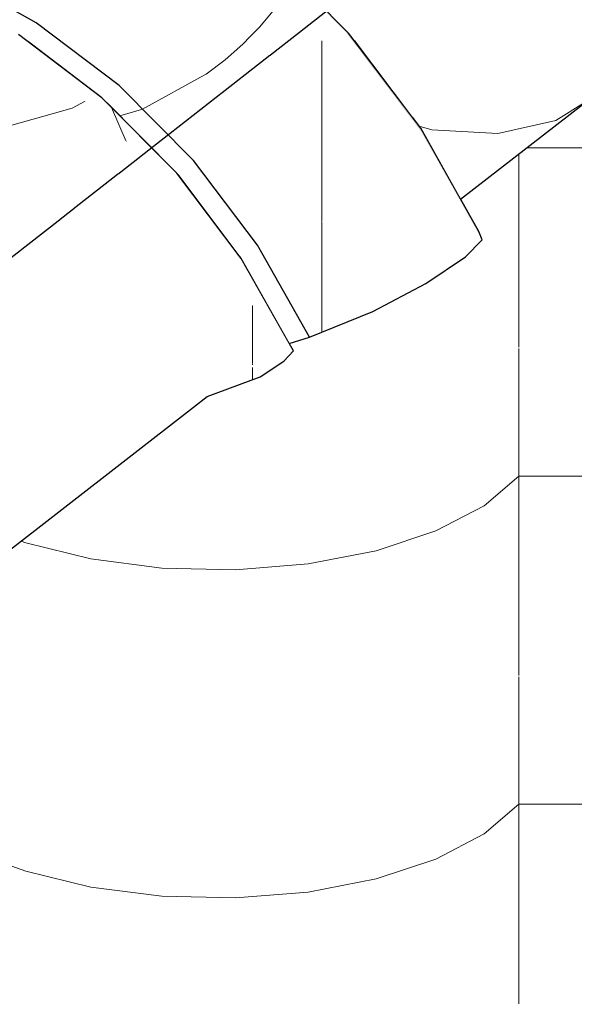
# Model space of a CAD drawing. Header units: millimetres. Extents: x -36478 to 31050, y -14815 to 11827.
# Tile 173 of 256: x -16828 to -16721, y 8788 to 8977. Entities that reach past the tile are written whole.
import ezdxf

# ---------------------------------------------------------------- set-up
doc = ezdxf.new("R2010")
doc.units = ezdxf.units.MM
doc.header["$MEASUREMENT"] = 0
doc.linetypes.add('Wipeout_Contour', pattern=[1000, 0, -1000])
for name, color, linetype in [('Nové_Konstrukce - krov', 7, 'Continuous'), ('Nové_Konstrukce - střechy a skořepiny', 7, 'Continuous'), ('Nové_Výplně - Povrchové', 7, 'Continuous')]:
    doc.layers.add(name, color=color, linetype=linetype)

# ---------------------------------------------------------------- blocks, each defined once
blk = doc.blocks.new('*X13')
at = {"layer": 'Nové_Výplně - Povrchové', "color": 21, "linetype": 'Continuous', "lineweight": 20, "true_color": 0xffaaaa}
for p, q in [((-16731.72, 8976.77), (-16731.72, 8913.89)), ((-16738.39, 8946.54), (-16731.72, 8952.23)), ((-16707.71, 8952.23), (-16731.72, 8952.23)), ((-16747.7, 8941.68), (-16738.39, 8946.54)), ((-16759.18, 8937.89), (-16747.7, 8941.68)), ((-16820.62, 8937.94), (-16814.05, 8936.3)), ((-16772.24, 8935.36), (-16759.18, 8937.89)), ((-16814.05, 8936.3), (-16800.39, 8934.55)), ((-16800.39, 8934.55), (-16786.21, 8934.23)), ((-16786.21, 8934.23), (-16772.24, 8935.36)), ((-16731.72, 8913.66), (-16731.72, 8850.78)), ((-16738.39, 8883.44), (-16731.72, 8889.13)), ((-16707.71, 8889.13), (-16731.72, 8889.13)), ((-16747.7, 8878.57), (-16738.39, 8883.44)), ((-16830.12, 8877.55), (-16826.5, 8876.3)), ((-16759.18, 8874.78), (-16747.7, 8878.57)), ((-16826.5, 8876.3), (-16814.05, 8873.2)), ((-16814.05, 8873.2), (-16800.39, 8871.44)), ((-16772.24, 8872.25), (-16759.18, 8874.78)), ((-16800.39, 8871.44), (-16786.21, 8871.12)), ((-16786.21, 8871.12), (-16772.24, 8872.25)), ((-16731.72, 8850.56), (-16731.72, 8787.68)), ((-16738.39, 8820.34), (-16731.72, 8826.03)), ((-16707.71, 8826.03), (-16731.72, 8826.03)), ((-16747.7, 8815.47), (-16738.39, 8820.34)), ((-16759.18, 8811.68), (-16747.7, 8815.47)), ((-16830.12, 8814.45), (-16826.5, 8813.19)), ((-16826.5, 8813.19), (-16814.05, 8810.09)), ((-16772.24, 8809.15), (-16759.18, 8811.68)), ((-16814.05, 8810.09), (-16800.39, 8808.34)), ((-16786.21, 8808.02), (-16772.24, 8809.15)), ((-16800.39, 8808.34), (-16786.21, 8808.02))]:
    blk.add_line(p, q, dxfattribs=at)
blk = doc.blocks.new('výplň_6_1', base_point=(0, 0))
at = {"layer": 'Nové_Výplně - Povrchové', "color": 21, "linetype": 'Continuous', "lineweight": 20, "true_color": 0xffaaaa}
blk.add_blockref('*X13', (0, 0), dxfattribs=at)
blk = doc.blocks.new('*X3113')
at = {"layer": 'Nové_Výplně - Povrchové', "color": 21, "linetype": 'Continuous', "lineweight": 20, "true_color": 0xffaaaa}
for p, q in [((-16721.6, 9005.35), (-16721.6, 8981.94)), ((-16735.3, 8994.69), (-16721.6, 8994.69)), ((-16716.8, 8985.67), (-16721.6, 8994.69))]:
    blk.add_line(p, q, dxfattribs=at)
blk = doc.blocks.new('výplň_1556_1', base_point=(0, 0))
at = {"color": 254, "linetype": 'Wipeout_Contour', "lineweight": 0, "ltscale": 75891.536103}
blk.add_wipeout([(-16636.11, 9071.84), (-16763.36, 8972.86), (-16752.21, 8958.13), (-16624.96, 9057.11)], dxfattribs=at).dxf.layer = 'Nové_Výplně - Povrchové'
at = {"layer": 'Nové_Výplně - Povrchové', "color": 21, "linetype": 'Continuous', "lineweight": 20, "true_color": 0xffaaaa}
blk.add_blockref('*X3113', (0, 0), dxfattribs=at)
blk = doc.blocks.new('*X3115')
at = {"layer": 'Nové_Výplně - Povrchové', "color": 21, "linetype": 'Continuous', "lineweight": 20, "true_color": 0xffaaaa}
for p, q in [((-16674.21, 9018.8), (-16666.67, 9001.68)), ((-16705.9, 8982.16), (-16705.6, 8994.38)), ((-16705.49, 8994.47), (-16697.95, 8977.35)), ((-16684.59, 8994.69), (-16705.21, 8994.69)), ((-16675.66, 8994.69), (-16684.59, 8994.69)), ((-16709.32, 8971.44), (-16705.9, 8982.16)), ((-16714.77, 8964.27), (-16709.32, 8971.44)), ((-16724.64, 8957.52), (-16718.76, 8961.17)), ((-16735.76, 8955.02), (-16724.64, 8957.52)), ((-16750.9, 8956.41), (-16748.47, 8955.72)), ((-16748.47, 8955.72), (-16735.76, 8955.02))]:
    blk.add_line(p, q, dxfattribs=at)
blk = doc.blocks.new('výplň_1557_1', base_point=(0, 0))
at = {"color": 254, "linetype": 'Wipeout_Contour', "lineweight": 0, "ltscale": 94820.68904}
blk.add_wipeout([(-16624.96, 9057.11), (-16752.21, 8958.13), (-16750.6, 8956.01), (-16742.92, 8942.37), (-16615.96, 9041.12)], dxfattribs=at).dxf.layer = 'Nové_Výplně - Povrchové'
at = {"layer": 'Nové_Výplně - Povrchové', "color": 21, "linetype": 'Continuous', "lineweight": 20, "true_color": 0xffaaaa}
blk.add_blockref('*X3115', (0, 0), dxfattribs=at)
blk = doc.blocks.new('*X3123')
at = {"layer": 'Nové_Výplně - Povrchové', "color": 21, "linetype": 'Continuous', "lineweight": 20, "true_color": 0xffaaaa}
for p, q in [((-16721.6, 9028.46), (-16721.6, 9005.35)), ((-16765.02, 8994.69), (-16745.61, 8994.69)), ((-16745.61, 8994.69), (-16735.3, 8994.69)), ((-16769.63, 8991.1), (-16769.63, 8979.51)), ((-16772.2, 8989.11), (-16773.58, 8986.48)), ((-16773.58, 8986.48), (-16774.73, 8984.63))]:
    blk.add_line(p, q, dxfattribs=at)
blk = doc.blocks.new('výplň_1561_1', base_point=(0, 0))
at = {"color": 254, "linetype": 'Wipeout_Contour', "lineweight": 0, "ltscale": 94975.058365}
blk.add_wipeout([(-16649.08, 9084.86), (-16776.14, 8986.04), (-16764.45, 8974.3), (-16763.36, 8972.86), (-16636.11, 9071.84)], dxfattribs=at).dxf.layer = 'Nové_Výplně - Povrchové'
at = {"layer": 'Nové_Výplně - Povrchové', "color": 21, "linetype": 'Continuous', "lineweight": 20, "true_color": 0xffaaaa}
blk.add_blockref('*X3123', (0, 0), dxfattribs=at)
blk = doc.blocks.new('výplň_1592_1', base_point=(0, 0))
at = {"color": 254, "linetype": 'Wipeout_Contour', "lineweight": 0, "ltscale": 95030.235559}
blk.add_wipeout([(-16781.95, 8933.53), (-16785.46, 8931.49), (-16785.09, 8930.99), (-16775.88, 8914.64), (-16772, 8915.87)], dxfattribs=at).dxf.layer = 'Nové_Výplně - Povrchové'
blk = doc.blocks.new('*X3187')
at = {"layer": 'Nové_Výplně - Povrchové', "linetype": 'Continuous', "lineweight": 20, "true_color": 0xffaaaa}
blk.add_hatch(color=21, dxfattribs=at).paths.add_polyline_path([(-16738.77, 8934.56), (-16739.43, 8936.17), (-16750.6, 8956.01), (-16750.46, 8955.32)])
blk = doc.blocks.new('výplň_1593_1', base_point=(0, 0))
at = {"color": 254, "linetype": 'Wipeout_Contour', "lineweight": 0, "ltscale": 75937.974352}
blk.add_wipeout([(-16738.77, 8934.56), (-16739.43, 8936.17), (-16750.6, 8956.01), (-16750.46, 8955.32)], dxfattribs=at).dxf.layer = 'Nové_Výplně - Povrchové'
at = {"layer": 'Nové_Výplně - Povrchové', "color": 21, "linetype": 'Continuous', "lineweight": 20, "true_color": 0xffaaaa}
blk.add_blockref('*X3187', (0, 0), dxfattribs=at)
blk = doc.blocks.new('výplň_1594_1', base_point=(0, 0))
at = {"color": 254, "linetype": 'Wipeout_Contour', "lineweight": 0, "ltscale": 75950.33796}
blk.add_wipeout([(-16749.61, 8926.17), (-16742.01, 8931.28), (-16753.89, 8952.37), (-16761.29, 8946.92)], dxfattribs=at).dxf.layer = 'Nové_Výplně - Povrchové'
blk = doc.blocks.new('výplň_1595_1', base_point=(0, 0))
at = {"color": 254, "linetype": 'Wipeout_Contour', "lineweight": 0, "ltscale": 75939.158299}
blk.add_wipeout([(-16742.01, 8931.28), (-16738.77, 8934.56), (-16750.46, 8955.32), (-16753.89, 8952.37)], dxfattribs=at).dxf.layer = 'Nové_Výplně - Povrchové'
blk = doc.blocks.new('*X3193')
at = {"layer": 'Nové_Výplně - Povrchové', "color": 21, "linetype": 'Continuous', "lineweight": 20, "true_color": 0xffaaaa}
blk.add_line((-16769.63, 8938.2), (-16769.63, 8916.82), dxfattribs=at)
blk = doc.blocks.new('výplň_1596_1', base_point=(0, 0))
at = {"color": 254, "linetype": 'Wipeout_Contour', "lineweight": 0, "ltscale": 75997.262665}
blk.add_wipeout([(-16781.95, 8933.53), (-16772, 8915.87), (-16759.82, 8920.77), (-16770.88, 8940.41)], dxfattribs=at).dxf.layer = 'Nové_Výplně - Povrchové'
at = {"layer": 'Nové_Výplně - Povrchové', "color": 21, "linetype": 'Continuous', "lineweight": 20, "true_color": 0xffaaaa}
blk.add_blockref('*X3193', (0, 0), dxfattribs=at)
blk = doc.blocks.new('*X3195')
at = {"layer": 'Nové_Výplně - Povrchové', "color": 21, "linetype": 'Continuous', "lineweight": 20, "true_color": 0xffaaaa}
blk.add_line((-16769.63, 8941.26), (-16769.63, 8938.2), dxfattribs=at)
blk = doc.blocks.new('výplň_1597_1', base_point=(0, 0))
at = {"color": 254, "linetype": 'Wipeout_Contour', "lineweight": 0, "ltscale": 75970.44159}
blk.add_wipeout([(-16759.82, 8920.77), (-16749.61, 8926.17), (-16761.29, 8946.92), (-16770.88, 8940.41)], dxfattribs=at).dxf.layer = 'Nové_Výplně - Povrchové'
at = {"layer": 'Nové_Výplně - Povrchové', "color": 21, "linetype": 'Continuous', "lineweight": 20, "true_color": 0xffaaaa}
blk.add_blockref('*X3195', (0, 0), dxfattribs=at)
blk = doc.blocks.new('*X3197')
at = {"layer": 'Nové_Výplně - Povrchové', "linetype": 'Continuous', "lineweight": 20, "true_color": 0xffaaaa}
blk.add_hatch(color=21, dxfattribs=at).paths.add_polyline_path([(-16780.55, 8990.47), (-16781.8, 8991.38), (-16764.95, 8974.46), (-16764.45, 8974.3)])
blk = doc.blocks.new('výplň_1598_1', base_point=(0, 0))
at = {"color": 254, "linetype": 'Wipeout_Contour', "lineweight": 0, "ltscale": 76107.255497}
blk.add_wipeout([(-16780.55, 8990.47), (-16781.8, 8991.38), (-16764.95, 8974.46), (-16764.45, 8974.3)], dxfattribs=at).dxf.layer = 'Nové_Výplně - Povrchové'
at = {"layer": 'Nové_Výplně - Povrchové', "color": 21, "linetype": 'Continuous', "lineweight": 20, "true_color": 0xffaaaa}
blk.add_blockref('*X3197', (0, 0), dxfattribs=at)
blk = doc.blocks.new('*X3199')
at = {"layer": 'Nové_Výplně - Povrchové', "linetype": 'Continuous', "lineweight": 20, "true_color": 0xffaaaa}
blk.add_hatch(color=21, dxfattribs=at).paths.add_polyline_path([(-16750.46, 8955.32), (-16750.6, 8956.01), (-16764.45, 8974.3), (-16764.95, 8974.46)])
blk = doc.blocks.new('výplň_1599_1', base_point=(0, 0))
at = {"color": 254, "linetype": 'Wipeout_Contour', "lineweight": 0, "ltscale": 76019.960272}
blk.add_wipeout([(-16750.46, 8955.32), (-16750.6, 8956.01), (-16764.45, 8974.3), (-16764.95, 8974.46)], dxfattribs=at).dxf.layer = 'Nové_Výplně - Povrchové'
at = {"layer": 'Nové_Výplně - Povrchové', "color": 21, "linetype": 'Continuous', "lineweight": 20, "true_color": 0xffaaaa}
blk.add_blockref('*X3199', (0, 0), dxfattribs=at)
blk = doc.blocks.new('výplň_1601_1', base_point=(0, 0))
at = {"color": 254, "linetype": 'Wipeout_Contour', "lineweight": 0, "ltscale": 76113.611031}
blk.add_wipeout([(-16764.95, 8974.46), (-16781.8, 8991.38), (-16785.72, 8989), (-16768.61, 8971.81)], dxfattribs=at).dxf.layer = 'Nové_Výplně - Povrchové'
blk = doc.blocks.new('výplň_1602_1', base_point=(0, 0))
at = {"color": 254, "linetype": 'Wipeout_Contour', "lineweight": 0, "ltscale": 76023.610785}
blk.add_wipeout([(-16753.89, 8952.37), (-16750.46, 8955.32), (-16764.95, 8974.46), (-16768.61, 8971.81)], dxfattribs=at).dxf.layer = 'Nové_Výplně - Povrchové'
blk = doc.blocks.new('*X3209')
at = {"layer": 'Nové_Výplně - Povrchové', "color": 21, "linetype": 'Continuous', "lineweight": 20, "true_color": 0xffaaaa}
blk.add_line((-16769.63, 8970.98), (-16769.63, 8957.93), dxfattribs=at)
blk = doc.blocks.new('výplň_1604_1', base_point=(0, 0))
at = {"color": 254, "linetype": 'Wipeout_Contour', "lineweight": 0, "ltscale": 76034.73396}
blk.add_wipeout([(-16775.77, 8966.03), (-16761.29, 8946.92), (-16753.89, 8952.37), (-16768.61, 8971.81)], dxfattribs=at).dxf.layer = 'Nové_Výplně - Povrchové'
at = {"layer": 'Nové_Výplně - Povrchové', "color": 21, "linetype": 'Continuous', "lineweight": 20, "true_color": 0xffaaaa}
blk.add_blockref('*X3209', (0, 0), dxfattribs=at)
blk = doc.blocks.new('výplň_1633_1', base_point=(0, 0))
at = {"color": 254, "linetype": 'Wipeout_Contour', "lineweight": 0, "ltscale": 76086.959436}
blk.add_wipeout([(-16794.28, 8949.81), (-16797.24, 8947.04), (-16785.46, 8931.49), (-16781.95, 8933.53)], dxfattribs=at).dxf.layer = 'Nové_Výplně - Povrchové'
blk = doc.blocks.new('*X3269')
at = {"layer": 'Nové_Výplně - Povrchové', "color": 21, "linetype": 'Continuous', "lineweight": 20, "true_color": 0xffaaaa}
blk.add_line((-16769.63, 8957.93), (-16769.63, 8941.26), dxfattribs=at)
blk = doc.blocks.new('výplň_1634_1', base_point=(0, 0))
at = {"color": 254, "linetype": 'Wipeout_Contour', "lineweight": 0, "ltscale": 76051.897044}
blk.add_wipeout([(-16770.88, 8940.41), (-16761.29, 8946.92), (-16775.77, 8966.03), (-16784.59, 8958.52)], dxfattribs=at).dxf.layer = 'Nové_Výplně - Povrchové'
at = {"layer": 'Nové_Výplně - Povrchové', "color": 21, "linetype": 'Continuous', "lineweight": 20, "true_color": 0xffaaaa}
blk.add_blockref('*X3269', (0, 0), dxfattribs=at)
blk = doc.blocks.new('výplň_1635_1', base_point=(0, 0))
at = {"color": 254, "linetype": 'Wipeout_Contour', "lineweight": 0, "ltscale": 76072.486693}
blk.add_wipeout([(-16781.95, 8933.53), (-16770.88, 8940.41), (-16784.59, 8958.52), (-16794.28, 8949.81)], dxfattribs=at).dxf.layer = 'Nové_Výplně - Povrchové'
blk = doc.blocks.new('*X3273')
at = {"layer": 'Nové_Výplně - Povrchové', "color": 21, "linetype": 'Continuous', "lineweight": 20, "true_color": 0xffaaaa}
for p, q in [((-16804.27, 8959.59), (-16808.47, 8958.4)), ((-16804.1, 8959.68), (-16804.27, 8959.59))]:
    blk.add_line(p, q, dxfattribs=at)
blk = doc.blocks.new('výplň_1636_1', base_point=(0, 0))
at = {"color": 254, "linetype": 'Wipeout_Contour', "lineweight": 0, "ltscale": 95193.064509}
blk.add_wipeout([(-16808.61, 8964.22), (-16810.9, 8960.85), (-16797.49, 8947.38), (-16797.24, 8947.04), (-16794.28, 8949.81)], dxfattribs=at).dxf.layer = 'Nové_Výplně - Povrchové'
at = {"layer": 'Nové_Výplně - Povrchové', "color": 21, "linetype": 'Continuous', "lineweight": 20, "true_color": 0xffaaaa}
blk.add_blockref('*X3273', (0, 0), dxfattribs=at)
blk = doc.blocks.new('výplň_1637_1', base_point=(0, 0))
at = {"color": 254, "linetype": 'Wipeout_Contour', "lineweight": 0, "ltscale": 95289.211635}
blk.add_wipeout([(-16824.52, 8976.3), (-16826.03, 8972.59), (-16811.92, 8961.87), (-16810.9, 8960.85), (-16808.61, 8964.22)], dxfattribs=at).dxf.layer = 'Nové_Výplně - Povrchové'
blk = doc.blocks.new('*X3277')
at = {"layer": 'Nové_Výplně - Povrchové', "color": 21, "linetype": 'Continuous', "lineweight": 20, "true_color": 0xffaaaa}
blk.add_line((-16792.23, 8966.2), (-16804.1, 8959.68), dxfattribs=at)
blk = doc.blocks.new('výplň_1638_1', base_point=(0, 0))
at = {"color": 254, "linetype": 'Wipeout_Contour', "lineweight": 0, "ltscale": 76152.669817}
blk.add_wipeout([(-16794.28, 8949.81), (-16784.59, 8958.52), (-16800.53, 8974.54), (-16808.61, 8964.22)], dxfattribs=at).dxf.layer = 'Nové_Výplně - Povrchové'
at = {"layer": 'Nové_Výplně - Povrchové', "color": 21, "linetype": 'Continuous', "lineweight": 20, "true_color": 0xffaaaa}
blk.add_blockref('*X3277', (0, 0), dxfattribs=at)
blk = doc.blocks.new('*X3279')
at = {"layer": 'Nové_Výplně - Povrchové', "color": 21, "linetype": 'Continuous', "lineweight": 20, "true_color": 0xffaaaa}
for p, q in [((-16777.42, 8980.65), (-16778.67, 8978.94)), ((-16778.67, 8978.94), (-16781.61, 8975.46)), ((-16781.61, 8975.46), (-16783.36, 8973.66)), ((-16769.63, 8972.84), (-16769.63, 8970.98))]:
    blk.add_line(p, q, dxfattribs=at)
blk = doc.blocks.new('výplň_1639_1', base_point=(0, 0))
at = {"color": 254, "linetype": 'Wipeout_Contour', "lineweight": 0, "ltscale": 76124.679421}
blk.add_wipeout([(-16775.77, 8966.03), (-16768.61, 8971.81), (-16785.72, 8989), (-16792.6, 8982.94)], dxfattribs=at).dxf.layer = 'Nové_Výplně - Povrchové'
at = {"layer": 'Nové_Výplně - Povrchové', "color": 21, "linetype": 'Continuous', "lineweight": 20, "true_color": 0xffaaaa}
blk.add_blockref('*X3279', (0, 0), dxfattribs=at)
blk = doc.blocks.new('*X3281')
at = {"layer": 'Nové_Výplně - Povrchové', "color": 21, "linetype": 'Continuous', "lineweight": 20, "true_color": 0xffaaaa}
for p, q in [((-16783.36, 8973.66), (-16784.79, 8972.2)), ((-16784.79, 8972.2), (-16788.2, 8969.19)), ((-16788.2, 8969.19), (-16791.82, 8966.42)), ((-16791.82, 8966.42), (-16792.23, 8966.2))]:
    blk.add_line(p, q, dxfattribs=at)
blk = doc.blocks.new('výplň_1640_1', base_point=(0, 0))
at = {"color": 254, "linetype": 'Wipeout_Contour', "lineweight": 0, "ltscale": 76138.715519}
blk.add_wipeout([(-16784.59, 8958.52), (-16775.77, 8966.03), (-16792.6, 8982.94), (-16800.53, 8974.54)], dxfattribs=at).dxf.layer = 'Nové_Výplně - Povrchové'
at = {"layer": 'Nové_Výplně - Povrchové', "color": 21, "linetype": 'Continuous', "lineweight": 20, "true_color": 0xffaaaa}
blk.add_blockref('*X3281', (0, 0), dxfattribs=at)
blk = doc.blocks.new('výplň_1641_1', base_point=(0, 0))
at = {"color": 254, "linetype": 'Wipeout_Contour', "lineweight": 0, "ltscale": 76235.362364}
blk.add_wipeout([(-16818.22, 8987.97), (-16824.52, 8976.3), (-16808.61, 8964.22), (-16800.53, 8974.54)], dxfattribs=at).dxf.layer = 'Nové_Výplně - Povrchové'
blk = doc.blocks.new('výplň_1643_1', base_point=(0, 0))
at = {"color": 254, "linetype": 'Wipeout_Contour', "lineweight": 0, "ltscale": 95385.820697}
blk.add_wipeout([(-16841.52, 8985.7), (-16842.24, 8981.95), (-16827.93, 8974.03), (-16826.03, 8972.59), (-16824.52, 8976.3)], dxfattribs=at).dxf.layer = 'Nové_Výplně - Povrchové'
blk = doc.blocks.new('výplň_1646_1', base_point=(0, 0))
at = {"color": 254, "linetype": 'Wipeout_Contour', "lineweight": 0, "ltscale": 76318.042846}
blk.add_wipeout([(-16824.52, 8976.3), (-16818.22, 8987.97), (-16837.13, 8998.43), (-16841.52, 8985.7)], dxfattribs=at).dxf.layer = 'Nové_Výplně - Povrchové'
blk = doc.blocks.new('výplň_1647_1', base_point=(0, 0))
at = {"color": 254, "linetype": 'Wipeout_Contour', "lineweight": 0, "ltscale": 76228.243676}
blk.add_wipeout([(-16800.53, 8974.54), (-16792.6, 8982.94), (-16811.28, 8997.13), (-16818.22, 8987.97)], dxfattribs=at).dxf.layer = 'Nové_Výplně - Povrchové'
blk = doc.blocks.new('výplň_1656_1', base_point=(0, 0))
at = {"color": 254, "linetype": 'Wipeout_Contour', "lineweight": 0, "ltscale": 76059.872602}
blk.add_wipeout([(-16794.3, 8902.41), (-16791.67, 8904.46), (-16800.67, 8920.44), (-16803.3, 8918.4)], dxfattribs=at).dxf.layer = 'Nové_Výplně - Povrchové'
blk = doc.blocks.new('*X3315')
at = {"layer": 'Nové_Výplně - Povrchové', "color": 21, "linetype": 'Continuous', "lineweight": 20, "true_color": 0xffaaaa}
for p, q in [((-16782.97, 8910.87), (-16782.97, 8910.51)), ((-16782.97, 8910.01), (-16782.97, 8907.64))]:
    blk.add_line(p, q, dxfattribs=at)
blk = doc.blocks.new('výplň_1657_1', base_point=(0, 0))
at = {"color": 254, "linetype": 'Wipeout_Contour', "lineweight": 0, "ltscale": 76044.286562}
blk.add_wipeout([(-16791.49, 8925.99), (-16800.67, 8920.44), (-16791.67, 8904.46), (-16781.46, 8908.19)], dxfattribs=at).dxf.layer = 'Nové_Výplně - Povrchové'
at = {"layer": 'Nové_Výplně - Povrchové', "color": 21, "linetype": 'Continuous', "lineweight": 20, "true_color": 0xffaaaa}
blk.add_blockref('*X3315', (0, 0), dxfattribs=at)
blk = doc.blocks.new('*X3317')
at = {"layer": 'Nové_Výplně - Povrchové', "color": 21, "linetype": 'Continuous', "lineweight": 20, "true_color": 0xffaaaa}
blk.add_line((-16782.97, 8922), (-16782.97, 8910.87), dxfattribs=at)
blk = doc.blocks.new('výplň_1658_1', base_point=(0, 0))
at = {"color": 254, "linetype": 'Wipeout_Contour', "lineweight": 0, "ltscale": 76026.56751}
blk.add_wipeout([(-16781.46, 8908.19), (-16776.89, 8911.2), (-16787.05, 8929.24), (-16791.49, 8925.99)], dxfattribs=at).dxf.layer = 'Nové_Výplně - Povrchové'
at = {"layer": 'Nové_Výplně - Povrchové', "color": 21, "linetype": 'Continuous', "lineweight": 20, "true_color": 0xffaaaa}
blk.add_blockref('*X3317', (0, 0), dxfattribs=at)
blk = doc.blocks.new('výplň_1659_1', base_point=(0, 0))
at = {"color": 254, "linetype": 'Wipeout_Contour', "lineweight": 0, "ltscale": 76020.013122}
blk.add_wipeout([(-16776.89, 8911.2), (-16775.08, 8913.22), (-16785.09, 8930.99), (-16787.05, 8929.24)], dxfattribs=at).dxf.layer = 'Nové_Výplně - Povrchové'
blk = doc.blocks.new('výplň_1660_1', base_point=(0, 0))
at = {"color": 254, "linetype": 'Wipeout_Contour', "lineweight": 0, "ltscale": 76092.209541}
blk.add_wipeout([(-16797.49, 8947.38), (-16799.64, 8945.86), (-16787.05, 8929.24), (-16785.09, 8930.99)], dxfattribs=at).dxf.layer = 'Nové_Výplně - Povrchové'
blk = doc.blocks.new('výplň_1674_1', base_point=(0, 0))
at = {"color": 254, "linetype": 'Wipeout_Contour', "lineweight": 0, "ltscale": 76098.80669}
blk.add_wipeout([(-16791.49, 8925.99), (-16787.05, 8929.24), (-16799.64, 8945.86), (-16803.91, 8942.4)], dxfattribs=at).dxf.layer = 'Nové_Výplně - Povrchové'
blk = doc.blocks.new('výplň_1675_1', base_point=(0, 0))
at = {"color": 254, "linetype": 'Wipeout_Contour', "lineweight": 0, "ltscale": 76124.269281}
blk.add_wipeout([(-16800.67, 8920.44), (-16811.82, 8935.17), (-16814.45, 8933.13), (-16803.3, 8918.4)], dxfattribs=at).dxf.layer = 'Nové_Výplně - Povrchové'
blk = doc.blocks.new('výplň_1676_1', base_point=(0, 0))
at = {"color": 254, "linetype": 'Wipeout_Contour', "lineweight": 0, "ltscale": 76112.359291}
blk.add_wipeout([(-16800.67, 8920.44), (-16791.49, 8925.99), (-16803.91, 8942.4), (-16811.82, 8935.17)], dxfattribs=at).dxf.layer = 'Nové_Výplně - Povrchové'
blk = doc.blocks.new('*X3355')
at = {"layer": 'Nové_Výplně - Povrchové', "color": 21, "linetype": 'Continuous', "lineweight": 20, "true_color": 0xffaaaa}
for p, q in [((-16852.55, 8880.09), (-16845.01, 8862.97)), ((-16884.24, 8843.45), (-16883.94, 8855.67)), ((-16883.83, 8855.76), (-16876.29, 8838.64)), ((-16862.93, 8855.98), (-16883.55, 8855.98)), ((-16854, 8855.98), (-16862.93, 8855.98)), ((-16887.66, 8832.73), (-16884.24, 8843.45)), ((-16893.12, 8825.56), (-16887.66, 8832.73)), ((-16902.98, 8818.81), (-16897.09, 8822.46)), ((-16914.1, 8816.31), (-16902.98, 8818.81)), ((-16929.25, 8817.7), (-16926.81, 8817.02)), ((-16926.81, 8817.02), (-16914.1, 8816.31))]:
    blk.add_line(p, q, dxfattribs=at)
blk = doc.blocks.new('výplň_1677_1', base_point=(0, 0))
at = {"color": 254, "linetype": 'Wipeout_Contour', "lineweight": 0, "ltscale": 95282.591156}
blk.add_wipeout([(-16803.3, 8918.4), (-16930.55, 8819.42), (-16928.94, 8817.3), (-16921.26, 8803.66), (-16794.3, 8902.41)], dxfattribs=at).dxf.layer = 'Nové_Výplně - Povrchové'
at = {"layer": 'Nové_Výplně - Povrchové', "color": 21, "linetype": 'Continuous', "lineweight": 20, "true_color": 0xffaaaa}
blk.add_blockref('*X3355', (0, 0), dxfattribs=at)
blk = doc.blocks.new('*X3357')
at = {"layer": 'Nové_Výplně - Povrchové', "color": 21, "linetype": 'Continuous', "lineweight": 20, "true_color": 0xffaaaa}
for p, q in [((-16899.94, 8866.64), (-16899.94, 8843.23)), ((-16913.64, 8855.98), (-16899.94, 8855.98)), ((-16895.14, 8846.96), (-16899.94, 8855.98))]:
    blk.add_line(p, q, dxfattribs=at)
blk = doc.blocks.new('výplň_1678_1', base_point=(0, 0))
at = {"color": 254, "linetype": 'Wipeout_Contour', "lineweight": 0, "ltscale": 76260.071436}
blk.add_wipeout([(-16814.45, 8933.13), (-16941.7, 8834.15), (-16930.55, 8819.42), (-16803.3, 8918.4)], dxfattribs=at).dxf.layer = 'Nové_Výplně - Povrchové'
at = {"layer": 'Nové_Výplně - Povrchové', "color": 21, "linetype": 'Continuous', "lineweight": 20, "true_color": 0xffaaaa}
blk.add_blockref('*X3357', (0, 0), dxfattribs=at)
blk = doc.blocks.new('výplň_1679_1', base_point=(0, 0))
at = {"color": 254, "linetype": 'Wipeout_Contour', "lineweight": 0, "ltscale": 76192.924973}
blk.add_wipeout([(-16814.45, 8933.13), (-16811.82, 8935.17), (-16824.79, 8948.2), (-16827.42, 8946.16)], dxfattribs=at).dxf.layer = 'Nové_Výplně - Povrchové'
blk = doc.blocks.new('*X3365')
at = {"layer": 'Nové_Výplně - Povrchové', "color": 21, "linetype": 'Continuous', "lineweight": 20, "true_color": 0xffaaaa}
for p, q in [((-16894.64, 8916), (-16877.75, 8907.01)), ((-16925.92, 8891.67), (-16909.03, 8882.68)), ((-16945.25, 8867.39), (-16948.04, 8874.47)), ((-16943.13, 8856.16), (-16945.25, 8867.39))]:
    blk.add_line(p, q, dxfattribs=at)
blk = doc.blocks.new('výplň_1682_1', base_point=(0, 0))
at = {"color": 254, "linetype": 'Wipeout_Contour', "lineweight": 0, "ltscale": 95528.223713}
blk.add_wipeout([(-16841.81, 8957.09), (-16968.17, 8858.81), (-16958.89, 8851.76), (-16954.48, 8847.33), (-16827.42, 8946.16)], dxfattribs=at).dxf.layer = 'Nové_Výplně - Povrchové'
at = {"layer": 'Nové_Výplně - Povrchové', "color": 21, "linetype": 'Continuous', "lineweight": 20, "true_color": 0xffaaaa}
blk.add_blockref('*X3365', (0, 0), dxfattribs=at)
blk = doc.blocks.new('*X3367')
at = {"layer": 'Nové_Výplně - Povrchové', "color": 21, "linetype": 'Continuous', "lineweight": 20, "true_color": 0xffaaaa}
for p, q in [((-16899.94, 8889.75), (-16899.94, 8866.64)), ((-16943.36, 8855.98), (-16923.96, 8855.98)), ((-16923.96, 8855.98), (-16913.64, 8855.98)), ((-16947.97, 8852.39), (-16947.97, 8840.8)), ((-16950.54, 8850.4), (-16951.92, 8847.78)), ((-16951.92, 8847.78), (-16953.07, 8845.92))]:
    blk.add_line(p, q, dxfattribs=at)
blk = doc.blocks.new('výplň_1683_1', base_point=(0, 0))
at = {"color": 254, "linetype": 'Wipeout_Contour', "lineweight": 0, "ltscale": 95436.190481}
blk.add_wipeout([(-16827.42, 8946.16), (-16954.48, 8847.33), (-16942.79, 8835.59), (-16941.7, 8834.15), (-16814.45, 8933.13)], dxfattribs=at).dxf.layer = 'Nové_Výplně - Povrchové'
at = {"layer": 'Nové_Výplně - Povrchové', "color": 21, "linetype": 'Continuous', "lineweight": 20, "true_color": 0xffaaaa}
blk.add_blockref('*X3367', (0, 0), dxfattribs=at)
blk = doc.blocks.new('*X3373')
at = {"layer": 'Nové_Výplně - Povrchové', "color": 21, "linetype": 'Continuous', "lineweight": 20, "true_color": 0xffaaaa}
blk.add_line((-16807.23, 8953.49), (-16810.05, 8960), dxfattribs=at)
blk = doc.blocks.new('výplň_1686_1', base_point=(0, 0))
at = {"color": 254, "linetype": 'Wipeout_Contour', "lineweight": 0, "ltscale": 76169.170894}
blk.add_wipeout([(-16799.64, 8945.86), (-16797.49, 8947.38), (-16811.92, 8961.87), (-16814.28, 8960.57)], dxfattribs=at).dxf.layer = 'Nové_Výplně - Povrchové'
at = {"layer": 'Nové_Výplně - Povrchové', "color": 21, "linetype": 'Continuous', "lineweight": 20, "true_color": 0xffaaaa}
blk.add_blockref('*X3373', (0, 0), dxfattribs=at)
blk = doc.blocks.new('výplň_1687_1', base_point=(0, 0))
at = {"color": 254, "linetype": 'Wipeout_Contour', "lineweight": 0, "ltscale": 76184.931901}
blk.add_wipeout([(-16811.82, 8935.17), (-16803.91, 8942.4), (-16818.36, 8956.92), (-16824.79, 8948.2)], dxfattribs=at).dxf.layer = 'Nové_Výplně - Povrchové'
blk = doc.blocks.new('výplň_1688_1', base_point=(0, 0))
at = {"color": 254, "linetype": 'Wipeout_Contour', "lineweight": 0, "ltscale": 76175.816518}
blk.add_wipeout([(-16803.91, 8942.4), (-16799.64, 8945.86), (-16814.28, 8960.57), (-16818.36, 8956.92)], dxfattribs=at).dxf.layer = 'Nové_Výplně - Povrchové'
blk = doc.blocks.new('výplň_1689_1', base_point=(0, 0))
at = {"color": 254, "linetype": 'Wipeout_Contour', "lineweight": 0, "ltscale": 76263.744041}
blk.add_wipeout([(-16824.79, 8948.2), (-16839.18, 8959.13), (-16841.81, 8957.09), (-16827.42, 8946.16)], dxfattribs=at).dxf.layer = 'Nové_Výplně - Povrchové'
blk = doc.blocks.new('*X3381')
at = {"layer": 'Nové_Výplně - Povrchové', "color": 21, "linetype": 'Continuous', "lineweight": 20, "true_color": 0xffaaaa}
for p, q in [((-16821, 8958.92), (-16831.27, 8956.02)), ((-16831.27, 8956.02), (-16834.85, 8955.84))]:
    blk.add_line(p, q, dxfattribs=at)
blk = doc.blocks.new('výplň_1690_1', base_point=(0, 0))
at = {"color": 254, "linetype": 'Wipeout_Contour', "lineweight": 0, "ltscale": 76259.788253}
blk.add_wipeout([(-16839.18, 8959.13), (-16824.79, 8948.2), (-16818.36, 8956.92), (-16834.39, 8969.09)], dxfattribs=at).dxf.layer = 'Nové_Výplně - Povrchové'
at = {"layer": 'Nové_Výplně - Povrchové', "color": 21, "linetype": 'Continuous', "lineweight": 20, "true_color": 0xffaaaa}
blk.add_blockref('*X3381', (0, 0), dxfattribs=at)
blk = doc.blocks.new('*X3383')
at = {"layer": 'Nové_Výplně - Povrchové', "color": 21, "linetype": 'Continuous', "lineweight": 20, "true_color": 0xffaaaa}
for p, q in [((-16815.15, 8961.23), (-16817.61, 8959.88)), ((-16817.61, 8959.88), (-16821, 8958.92))]:
    blk.add_line(p, q, dxfattribs=at)
blk = doc.blocks.new('výplň_1691_1', base_point=(0, 0))
at = {"color": 254, "linetype": 'Wipeout_Contour', "lineweight": 0, "ltscale": 76255.245021}
blk.add_wipeout([(-16834.39, 8969.09), (-16818.36, 8956.92), (-16814.28, 8960.57), (-16830.53, 8972.91)], dxfattribs=at).dxf.layer = 'Nové_Výplně - Povrchové'
at = {"layer": 'Nové_Výplně - Povrchové', "color": 21, "linetype": 'Continuous', "lineweight": 20, "true_color": 0xffaaaa}
blk.add_blockref('*X3383', (0, 0), dxfattribs=at)
blk = doc.blocks.new('výplň_1694_1', base_point=(0, 0))
at = {"color": 254, "linetype": 'Wipeout_Contour', "lineweight": 0, "ltscale": 76248.546795}
blk.add_wipeout([(-16811.92, 8961.87), (-16827.93, 8974.03), (-16830.53, 8972.91), (-16814.28, 8960.57)], dxfattribs=at).dxf.layer = 'Nové_Výplně - Povrchové'

msp = doc.modelspace()

# ---------------------------------------------------------------- block references
at = {"layer": 'Nové_Výplně - Povrchové', "color": 21, "linetype": 'Continuous', "lineweight": 20, "true_color": 0xffaaaa}
msp.add_blockref('výplň_6_1', (0, 0), dxfattribs=at)

# ---------------------------------------------------------------- next in the draw order: block references
for name in ['výplň_1556_1', 'výplň_1592_1', 'výplň_1656_1']:
    msp.add_blockref(name, (0, 0), dxfattribs=at)

# ---------------------------------------------------------------- next in the draw order: block references
msp.add_blockref('výplň_1557_1', (0, 0), dxfattribs=at)

# ---------------------------------------------------------------- next in the draw order: block references
for name in ['výplň_1561_1', 'výplň_1593_1']:
    msp.add_blockref(name, (0, 0), dxfattribs=at)

# ---------------------------------------------------------------- next in the draw order: block references
for name in ['výplň_1598_1', 'výplň_1594_1']:
    msp.add_blockref(name, (0, 0), dxfattribs=at)

# ---------------------------------------------------------------- next in the draw order: block references
for name in ['výplň_1595_1', 'výplň_1596_1']:
    msp.add_blockref(name, (0, 0), dxfattribs=at)

# ---------------------------------------------------------------- next in the draw order: linework, layer by layer
at = {"layer": 'Nové_Konstrukce - krov', "color": 1, "linetype": 'Continuous', "lineweight": 25}
for p, q in [((-16742.92, 8942.37), (-16615.96, 9041.12)), ((-16738.77, 8934.56), (-16739.43, 8936.17)), ((-16742.01, 8931.28), (-16738.77, 8934.56))]:
    msp.add_line(p, q, dxfattribs=at)

# ---------------------------------------------------------------- next in the draw order: block references
at = {"layer": 'Nové_Výplně - Povrchové', "color": 21, "linetype": 'Continuous', "lineweight": 20, "true_color": 0xffaaaa}
for name in ['výplň_1599_1', 'výplň_1633_1', 'výplň_1597_1', 'výplň_1657_1']:
    msp.add_blockref(name, (0, 0), dxfattribs=at)

# ---------------------------------------------------------------- next in the draw order: linework, layer by layer
at = {"layer": 'Nové_Konstrukce - krov', "color": 1, "linetype": 'Continuous', "lineweight": 25}
for p, q in [((-16749.61, 8926.17), (-16742.01, 8931.28)), ((-16759.82, 8920.77), (-16749.61, 8926.17)), ((-16772, 8915.87), (-16759.82, 8920.77))]:
    msp.add_line(p, q, dxfattribs=at)

# ---------------------------------------------------------------- next in the draw order: block references
at = {"layer": 'Nové_Výplně - Povrchové', "color": 21, "linetype": 'Continuous', "lineweight": 20, "true_color": 0xffaaaa}
for name in ['výplň_1601_1', 'výplň_1658_1']:
    msp.add_blockref(name, (0, 0), dxfattribs=at)

# ---------------------------------------------------------------- next in the draw order: linework, layer by layer
at = {"layer": 'Nové_Konstrukce - krov', "color": 1, "linetype": 'Continuous', "lineweight": 25}
msp.add_line((-16791.67, 8904.46), (-16781.46, 8908.19), dxfattribs=at)

# ---------------------------------------------------------------- next in the draw order: block references
at = {"layer": 'Nové_Výplně - Povrchové', "color": 21, "linetype": 'Continuous', "lineweight": 20, "true_color": 0xffaaaa}
for name in ['výplň_1602_1', 'výplň_1659_1']:
    msp.add_blockref(name, (0, 0), dxfattribs=at)

# ---------------------------------------------------------------- next in the draw order: linework, layer by layer
at = {"layer": 'Nové_Konstrukce - krov', "color": 1, "linetype": 'Continuous', "lineweight": 25}
for p, q in [((-16739.43, 8936.17), (-16750.6, 8956.01)), ((-16775.88, 8914.64), (-16772, 8915.87)), ((-16776.89, 8911.2), (-16775.08, 8913.22)), ((-16781.46, 8908.19), (-16776.89, 8911.2))]:
    msp.add_line(p, q, dxfattribs=at)

# ---------------------------------------------------------------- next in the draw order: block references
at = {"layer": 'Nové_Výplně - Povrchové', "color": 21, "linetype": 'Continuous', "lineweight": 20, "true_color": 0xffaaaa}
msp.add_blockref('výplň_1604_1', (0, 0), dxfattribs=at)

# ---------------------------------------------------------------- next in the draw order: block references
msp.add_blockref('výplň_1634_1', (0, 0), dxfattribs=at)

# ---------------------------------------------------------------- next in the draw order: linework, layer by layer
at = {"layer": 'Nové_Konstrukce - krov', "color": 1, "linetype": 'Continuous', "lineweight": 25}
msp.add_line((-16750.6, 8956.01), (-16764.45, 8974.3), dxfattribs=at)

# ---------------------------------------------------------------- next in the draw order: block references
at = {"layer": 'Nové_Výplně - Povrchové', "color": 21, "linetype": 'Continuous', "lineweight": 20, "true_color": 0xffaaaa}
msp.add_blockref('výplň_1635_1', (0, 0), dxfattribs=at)

# ---------------------------------------------------------------- next in the draw order: linework, layer by layer
at = {"layer": 'Nové_Konstrukce - krov', "color": 1, "linetype": 'Continuous', "lineweight": 25}
msp.add_line((-16772, 8915.87), (-16781.95, 8933.53), dxfattribs=at)

# ---------------------------------------------------------------- next in the draw order: block references
at = {"layer": 'Nové_Výplně - Povrchové', "color": 21, "linetype": 'Continuous', "lineweight": 20, "true_color": 0xffaaaa}
msp.add_blockref('výplň_1636_1', (0, 0), dxfattribs=at)

# ---------------------------------------------------------------- next in the draw order: block references
for name in ['výplň_1637_1', 'výplň_1660_1']:
    msp.add_blockref(name, (0, 0), dxfattribs=at)

# ---------------------------------------------------------------- next in the draw order: linework, layer by layer
at = {"layer": 'Nové_Konstrukce - krov', "color": 1, "linetype": 'Continuous', "lineweight": 25}
msp.add_line((-16775.08, 8913.22), (-16785.09, 8930.99), dxfattribs=at)

# ---------------------------------------------------------------- next in the draw order: block references
at = {"layer": 'Nové_Výplně - Povrchové', "color": 21, "linetype": 'Continuous', "lineweight": 20, "true_color": 0xffaaaa}
for name in ['výplň_1638_1', 'výplň_1674_1']:
    msp.add_blockref(name, (0, 0), dxfattribs=at)

# ---------------------------------------------------------------- next in the draw order: block references
for name in ['výplň_1639_1', 'výplň_1675_1']:
    msp.add_blockref(name, (0, 0), dxfattribs=at)

# ---------------------------------------------------------------- next in the draw order: block references
for name in ['výplň_1640_1', 'výplň_1676_1', 'výplň_1677_1']:
    msp.add_blockref(name, (0, 0), dxfattribs=at)

# ---------------------------------------------------------------- next in the draw order: linework, layer by layer
at = {"layer": 'Nové_Konstrukce - krov', "color": 1, "linetype": 'Continuous', "lineweight": 25}
for p, q in [((-16764.45, 8974.3), (-16780.55, 8990.47)), ((-16781.95, 8933.53), (-16794.28, 8949.81)), ((-16794.3, 8902.41), (-16791.67, 8904.46))]:
    msp.add_line(p, q, dxfattribs=at)

# ---------------------------------------------------------------- next in the draw order: block references
at = {"layer": 'Nové_Výplně - Povrchové', "color": 21, "linetype": 'Continuous', "lineweight": 20, "true_color": 0xffaaaa}
for name in ['výplň_1641_1', 'výplň_1678_1']:
    msp.add_blockref(name, (0, 0), dxfattribs=at)

# ---------------------------------------------------------------- next in the draw order: block references
for name in ['výplň_1643_1', 'výplň_1679_1']:
    msp.add_blockref(name, (0, 0), dxfattribs=at)

# ---------------------------------------------------------------- next in the draw order: block references
for name in ['výplň_1646_1', 'výplň_1682_1']:
    msp.add_blockref(name, (0, 0), dxfattribs=at)

# ---------------------------------------------------------------- next in the draw order: linework, layer by layer
at = {"layer": 'Nové_Konstrukce - krov', "color": 1, "linetype": 'Continuous', "lineweight": 25}
msp.add_line((-16824.52, 8976.3), (-16841.52, 8985.7), dxfattribs=at)

# ---------------------------------------------------------------- next in the draw order: block references
at = {"layer": 'Nové_Výplně - Povrchové', "color": 21, "linetype": 'Continuous', "lineweight": 20, "true_color": 0xffaaaa}
for name in ['výplň_1647_1', 'výplň_1683_1']:
    msp.add_blockref(name, (0, 0), dxfattribs=at)

# ---------------------------------------------------------------- next in the draw order: linework, layer by layer
at = {"layer": 'Nové_Konstrukce - krov', "color": 1, "linetype": 'Continuous', "lineweight": 25}
msp.add_line((-16921.26, 8803.66), (-16794.3, 8902.41), dxfattribs=at)

# ---------------------------------------------------------------- next in the draw order: block references
at = {"layer": 'Nové_Výplně - Povrchové', "color": 21, "linetype": 'Continuous', "lineweight": 20, "true_color": 0xffaaaa}
msp.add_blockref('výplň_1686_1', (0, 0), dxfattribs=at)

# ---------------------------------------------------------------- next in the draw order: linework, layer by layer
at = {"layer": 'Nové_Konstrukce - krov', "color": 1, "linetype": 'Continuous', "lineweight": 25}
msp.add_line((-16785.09, 8930.99), (-16797.49, 8947.38), dxfattribs=at)

# ---------------------------------------------------------------- next in the draw order: block references
at = {"layer": 'Nové_Výplně - Povrchové', "color": 21, "linetype": 'Continuous', "lineweight": 20, "true_color": 0xffaaaa}
msp.add_blockref('výplň_1687_1', (0, 0), dxfattribs=at)

# ---------------------------------------------------------------- next in the draw order: block references
for name in ['výplň_1688_1', 'výplň_1689_1']:
    msp.add_blockref(name, (0, 0), dxfattribs=at)

# ---------------------------------------------------------------- next in the draw order: linework, layer by layer
at = {"layer": 'Nové_Konstrukce - krov', "color": 1, "linetype": 'Continuous', "lineweight": 25}
msp.add_line((-16794.28, 8949.81), (-16808.61, 8964.22), dxfattribs=at)

# ---------------------------------------------------------------- next in the draw order: block references
at = {"layer": 'Nové_Výplně - Povrchové', "color": 21, "linetype": 'Continuous', "lineweight": 20, "true_color": 0xffaaaa}
msp.add_blockref('výplň_1690_1', (0, 0), dxfattribs=at)

# ---------------------------------------------------------------- next in the draw order: block references
msp.add_blockref('výplň_1691_1', (0, 0), dxfattribs=at)

# ---------------------------------------------------------------- next in the draw order: block references
msp.add_blockref('výplň_1694_1', (0, 0), dxfattribs=at)

# ---------------------------------------------------------------- next in the draw order: linework, layer by layer
at = {"layer": 'Nové_Konstrukce - krov', "color": 1, "linetype": 'Continuous', "lineweight": 25}
for p, q in [((-16808.61, 8964.22), (-16824.52, 8976.3)), ((-16811.92, 8961.87), (-16827.93, 8974.03)), ((-16797.49, 8947.38), (-16811.92, 8961.87))]:
    msp.add_line(p, q, dxfattribs=at)
at = {"layer": 'Nové_Konstrukce - střechy a skořepiny', "color": 1, "linetype": 'Continuous', "lineweight": 25}
msp.add_line((-14406.18, 10825.99), (-19182.71, 7090.83), dxfattribs=at)

doc.saveas('drawing.dxf')
